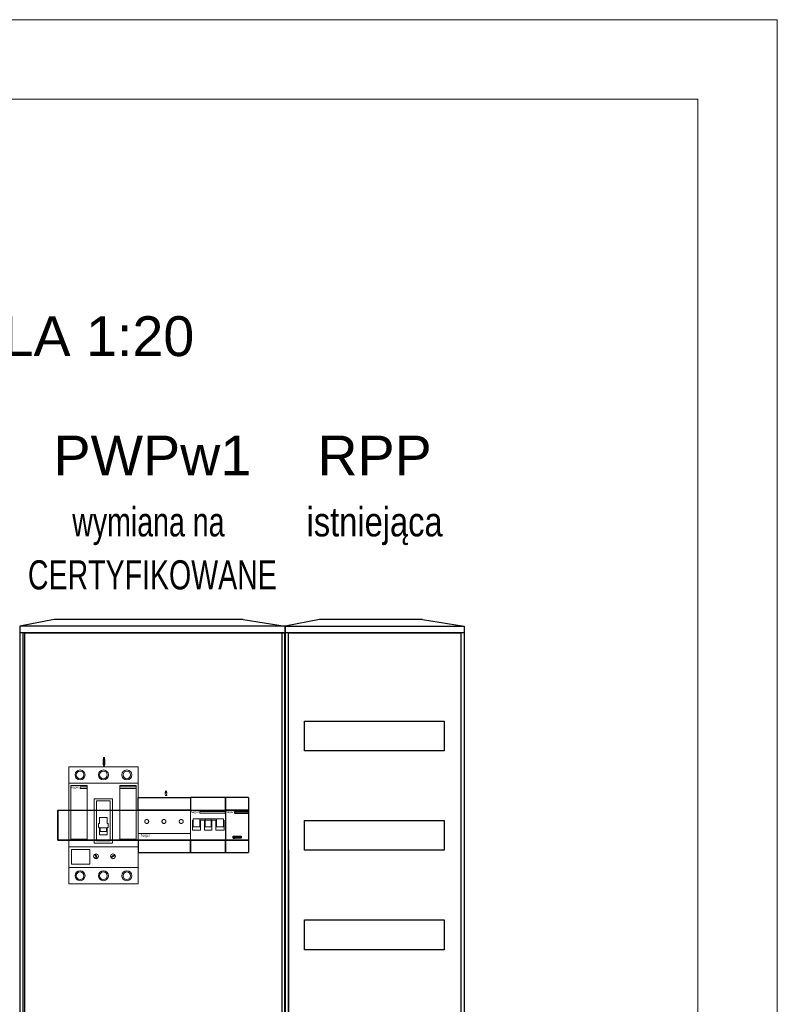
# Model space of a CAD drawing. Header units: millimetres. Extents: x -619 to 31, y -3287 to -1340.
# Tile 8 of 8: x -26 to 31, y -1414 to -1340. Entities that reach past the tile are written whole.
import ezdxf
from ezdxf.enums import TextEntityAlignment as Align

# ---------------------------------------------------------------- set-up
doc = ezdxf.new("R2010")
doc.units = ezdxf.units.MM
doc.header["$LTSCALE"] = 0.2
doc.layers.get('0').update_dxf_attribs({"lineweight": 18})
for name, color, linetype, lineweight in [('1', 1, 'Continuous', 35), ('2DE_OBP_Hager-Apparatus', 7, 'Continuous', 18), ('EL_TABELKA', 100, 'Continuous', 15)]:
    doc.layers.add(name, color=color, linetype=linetype, lineweight=lineweight)
for name, color, linetype in [('2DE_TXTNUM', 11, 'Continuous'), ('2DE_TXTORD', 41, 'Continuous'), ('CP_HIDDE_APPARATUS', 7, 'Continuous'), ('RUSZT', 7, 'Continuous'), ('SPÓD_EL-MODUŁOWYCH', 7, 'Continuous'), ('w0', 7, 'Continuous'), ('WIDOK_EL_MODUŁ', 7, 'Continuous'), ('WIDOK_ZABUDOWY', 7, 'Continuous')]:
    doc.layers.add(name, color=color, linetype=linetype)
doc.styles.add('CP_ATTR', font='ROMANS.SHX')
doc.styles.add('CP_ELATT', font='SIMPLEX.SHX')
doc.styles.add('SIERADZKI', font='arial.ttf')
doc.styles.add('STYLE133', font='ariali.ttf')
doc.styles.add('WMF-ARIAL0', font='arial.ttf')

# ---------------------------------------------------------------- blocks, each defined once
blk = doc.blocks.new('rpp')
for p, q in [((5.18, 193.5), (0, 192.5)), ((20.7, 193.5), (5.18, 193.5)), ((20.7, 193.5), (27, 192.5)), ((0, 152.5), (0, 192.5)), ((0, 192.5), (27, 192.5)), ((27, 192.5), (27, 112.5)), ((27, 192.5), (27, 112.5)), ((27, 192.5), (27, 112.5)), ((27, 191.5), (0, 191.5)), ((0.5, 153.5), (0.5, 191.5)), ((26.5, 191.5), (26.5, 113.5)), ((0.5, 158.79), (0.5, 113.5)), ((0.5, 153.5), (0.5, 113.5)), ((0, 152.5), (0, 112.5))]:
    blk.add_line(p, q)
at = {"layer": 'w0'}
blk.add_lwpolyline([(0.5, 191.5), (26.5, 191.5), (26.5, 113.5), (0.5, 113.5)], close=True, dxfattribs=at)
blk.add_lwpolyline([(0.5, 191.5), (26.5, 191.5), (26.5, 113.5), (0.5, 113.5)], close=True, dxfattribs=at)
at = {"layer": 'WIDOK_ZABUDOWY', "color": 0, "linetype": 'Continuous'}
for p, q in [((2.91, 178.2), (23.99, 178.2)), ((2.91, 178.2), (23.99, 178.2)), ((2.91, 173.7), (2.91, 178.2)), ((23.99, 178.2), (23.99, 173.7)), ((23.99, 178.2), (23.99, 173.7)), ((2.91, 174.2), (2.91, 177.7)), ((2.91, 174.7), (2.91, 177.2)), ((23.99, 177.7), (23.99, 174.2)), ((23.99, 177.7), (23.99, 174.2)), ((23.99, 177.2), (23.99, 174.7)), ((23.99, 177.2), (23.99, 174.7)), ((23.99, 173.7), (2.91, 173.7)), ((23.99, 173.7), (2.91, 173.7)), ((2.91, 163.2), (23.99, 163.2)), ((2.91, 163.2), (23.99, 163.2)), ((2.91, 158.7), (2.91, 163.2)), ((2.91, 159.2), (2.91, 162.7)), ((2.91, 159.7), (2.91, 162.2)), ((23.99, 163.2), (23.99, 158.7)), ((23.99, 163.2), (23.99, 158.7)), ((23.99, 162.7), (23.99, 159.2)), ((23.99, 162.7), (23.99, 159.2)), ((23.99, 162.2), (23.99, 159.7)), ((23.99, 162.2), (23.99, 159.7)), ((23.99, 158.7), (2.91, 158.7)), ((23.99, 158.7), (2.91, 158.7)), ((2.91, 148.2), (23.99, 148.2)), ((2.91, 143.7), (2.91, 148.2)), ((2.91, 144.2), (2.91, 147.7)), ((2.91, 144.7), (2.91, 147.2)), ((23.99, 148.2), (23.99, 143.7)), ((23.99, 148.2), (23.99, 143.7)), ((23.99, 147.7), (23.99, 144.2)), ((23.99, 147.7), (23.99, 144.2)), ((23.99, 147.2), (23.99, 144.7)), ((23.99, 147.2), (23.99, 144.7)), ((23.99, 143.7), (2.91, 143.7)), ((23.99, 143.7), (2.91, 143.7))]:
    blk.add_line(p, q, dxfattribs=at)
blk = doc.blocks.new('2de_hager_am_2379_p2345_62')
for p, q in [((0, 0), (0, -127.5)), ((104.5, 0), (0, 0)), ((104.5, -127.5), (104.5, 0)), ((38.5, -23.5), (66.1, -23.5)), ((38.5, -90.5), (38.5, -23.5)), ((42, -27), (62.6, -27)), ((42, -87), (42, -27)), ((62.6, -87), (62.6, -27)), ((66.1, -23.5), (66.1, -90.5)), ((42, -87), (62.6, -87)), ((104.5, -96.1), (0, -96.1)), ((66.1, -90.5), (38.5, -90.5)), ((104.5, -127.5), (0, -127.5))]:
    blk.add_line(p, q)
at = {"linetype": 'Continuous'}
blk.add_line((3, -8.7), (3, -5.7), dxfattribs=at)
at = {"color": 5}
for p, q in [((17, -5.7), (17, -8.2)), ((27.5, -5.7), (17, -5.7)), ((17, -8.2), (27.5, -8.2)), ((101.5, -5.7), (77, -5.7)), ((77, -8.2), (101.5, -8.2))]:
    blk.add_line(p, q, dxfattribs=at)
for points in [[(3, -3.7), (27.5, -3.7), (27.5, -84.8), (3, -84.8)], [(101.5, -3.7), (77, -3.7), (77, -84.8), (101.5, -84.8)], [(4.2, -100.2), (31.6, -100.2), (31.6, -122.1), (4.2, -122.1)], [(41.5, -113.2), (39.6, -108), (40.8, -107.5), (42.8, -112.7)], [(69.3, -109.5), (64.6, -112.4), (63.9, -111.2), (68.6, -108.3)]]:
    blk.add_lwpolyline(points, close=True)
for points in [[(46.4, -61.1), (46.4, -51.8), (58.1, -51.8), (58.1, -61.1)], [(46.4, -66.9), (44.9, -66.9), (44.9, -61.1), (46.4, -61.1)], [(58.1, -66.9), (58.1, -78.1), (46.4, -78.1), (46.4, -66.9)], [(58.1, -61.1), (59.6, -61.1), (59.6, -66.9), (58.1, -66.9)]]:
    blk.add_lwpolyline(points)
at = {"color": 252}
blk.add_lwpolyline([(47.5, -67.7), (57, -67.7), (57, -73.1), (47.5, -73.1)], close=True, dxfattribs=at)
for centre in [(41.1, -110.4), (66.6, -110.4)]:
    blk.add_circle(centre, 3.65)
at = {"layer": 'CP_HIDDE_APPARATUS', "lineweight": 0}
for p, q in [((0, 0), (0, 24.5)), ((104.5, 24.5), (0, 24.5)), ((104.5, 0), (104.5, 24.5)), ((0, -152), (0, -127.5)), ((104.5, -152), (104.5, -127.5)), ((0, -152), (104.5, -152))]:
    blk.add_line(p, q, dxfattribs=at)
for centre, radius in [((17, 12.3), 7.51), ((17, 12.3), 5.67), ((52.2, 12.3), 7.51), ((52.2, 12.3), 5.67), ((87.5, 12.3), 7.51), ((87.5, 12.3), 5.67), ((17, -139.7), 7.51), ((52.2, -139.7), 7.51), ((87.5, -139.7), 7.51), ((17, -139.7), 5.67), ((52.2, -139.7), 5.67), ((87.5, -139.7), 5.67)]:
    blk.add_circle(centre, radius, dxfattribs=at)
at = {"color": 5, "style": 'STYLE133'}
blk.add_text('hager', height=3.33, dxfattribs=at).set_placement((3.6, -4.7), align=Align.TOP_LEFT)
at = {"linetype": 'ByBlock', "style": 'CP_ATTR', "flags": 9}
for tag in ['NAME', 'NUMBER', 'GROUP', 'ARTICLE', 'PRODUCT-TYPE', 'PRODUCER', 'VOLTAGE', 'POWER', 'CHARACTER', 'OTHER', 'DIMS', 'MATERIAL', 'IP', 'WEIGHT']:
    blk.add_attdef(tag, text='', height=0.00005, dxfattribs=at).set_placement((0, 0), align=Align.MIDDLE_LEFT)
at = {"layer": '2DE_TXTNUM', "style": 'CP_ELATT', "width": 0.8}
blk.add_attdef('TAG', (54.3, 25.1), '', height=2.5, rotation=90, dxfattribs=at)
at = {"layer": '2DE_TXTORD', "style": 'CP_ELATT', "width": 0.8, "flags": 1}
blk.add_attdef('ORDER-NO', (45.6, 14.6), '', height=1.7, dxfattribs=at)
blk = doc.blocks.new('2de_hager_am_3206_p3172_56')
for p, q in [((79, 0), (0, 0)), ((0, -35), (0, 0)), ((0, -35), (79, -35)), ((0, -45), (0, -35)), ((79, -35), (0, -35)), ((79, -35), (79, -45)), ((0, -45), (79, -45))]:
    blk.add_line(p, q)
for points in [[(79, -35), (79, 0)], [(16, -17), (16, -16.8), (16, -16.6), (15.9, -16.4), (15.9, -16.2), (15.9, -16.1), (15.8, -15.9), (15.7, -15.7), (15.6, -15.5), (15.5, -15.4), (15.4, -15.2), (15.3, -15.1), (15.2, -14.9), (15, -14.8), (14.9, -14.7), (14.7, -14.6), (14.6, -14.5), (14.4, -14.4), (14.2, -14.3), (14.1, -14.2), (13.9, -14.1), (13.7, -14.1), (13.5, -14), (13.3, -14), (13.1, -14), (13, -14), (12.8, -14), (12.6, -14), (12.4, -14.1), (12.2, -14.1), (12, -14.2), (11.8, -14.2), (11.7, -14.3), (11.5, -14.4), (11.3, -14.5), (11.2, -14.6), (11, -14.7), (10.9, -14.9), (10.8, -15), (10.6, -15.1), (10.5, -15.3), (10.4, -15.5), (10.3, -15.6), (10.3, -15.8), (10.2, -16), (10.1, -16.2), (10.1, -16.3), (10, -16.5), (10, -16.7), (10, -16.9), (10, -17.1), (10, -17.3), (10, -17.5), (10.1, -17.7), (10.1, -17.8), (10.2, -18), (10.3, -18.2), (10.3, -18.4), (10.4, -18.5), (10.5, -18.7), (10.6, -18.9), (10.8, -19), (10.9, -19.1), (11, -19.3), (11.2, -19.4), (11.3, -19.5), (11.5, -19.6), (11.7, -19.7), (11.8, -19.8), (12, -19.8), (12.2, -19.9), (12.4, -19.9), (12.6, -20), (12.8, -20), (13, -20), (13.1, -20), (13.3, -20), (13.5, -20), (13.7, -19.9), (13.9, -19.9), (14.1, -19.8), (14.2, -19.7), (14.4, -19.6), (14.6, -19.5), (14.7, -19.4), (14.9, -19.3), (15, -19.2), (15.2, -19.1), (15.3, -18.9), (15.4, -18.8), (15.5, -18.6), (15.6, -18.5), (15.7, -18.3), (15.8, -18.1), (15.9, -17.9), (15.9, -17.8), (15.9, -17.6), (16, -17.4), (16, -17.2), (16, -17)], [(42, -17), (42, -16.8), (42, -16.6), (41.9, -16.4), (41.9, -16.2), (41.9, -16.1), (41.8, -15.9), (41.7, -15.7), (41.6, -15.5), (41.5, -15.4), (41.4, -15.2), (41.3, -15.1), (41.2, -14.9), (41, -14.8), (40.9, -14.7), (40.7, -14.6), (40.6, -14.5), (40.4, -14.4), (40.2, -14.3), (40.1, -14.2), (39.9, -14.1), (39.7, -14.1), (39.5, -14), (39.3, -14), (39.1, -14), (39, -14), (38.8, -14), (38.6, -14), (38.4, -14.1), (38.2, -14.1), (38, -14.2), (37.8, -14.2), (37.7, -14.3), (37.5, -14.4), (37.3, -14.5), (37.2, -14.6), (37, -14.7), (36.9, -14.9), (36.8, -15), (36.6, -15.1), (36.5, -15.3), (36.4, -15.5), (36.3, -15.6), (36.3, -15.8), (36.2, -16), (36.1, -16.2), (36.1, -16.3), (36, -16.5), (36, -16.7), (36, -16.9), (36, -17.1), (36, -17.3), (36, -17.5), (36.1, -17.7), (36.1, -17.8), (36.2, -18), (36.3, -18.2), (36.3, -18.4), (36.4, -18.5), (36.5, -18.7), (36.6, -18.9), (36.8, -19), (36.9, -19.1), (37, -19.3), (37.2, -19.4), (37.3, -19.5), (37.5, -19.6), (37.7, -19.7), (37.8, -19.8), (38, -19.8), (38.2, -19.9), (38.4, -19.9), (38.6, -20), (38.8, -20), (39, -20), (39.1, -20), (39.3, -20), (39.5, -20), (39.7, -19.9), (39.9, -19.9), (40.1, -19.8), (40.2, -19.7), (40.4, -19.6), (40.6, -19.5), (40.7, -19.4), (40.9, -19.3), (41, -19.2), (41.2, -19.1), (41.3, -18.9), (41.4, -18.8), (41.5, -18.6), (41.6, -18.5), (41.7, -18.3), (41.8, -18.1), (41.9, -17.9), (41.9, -17.8), (41.9, -17.6), (42, -17.4), (42, -17.2), (42, -17)], [(68, -17), (68, -16.8), (68, -16.6), (67.9, -16.4), (67.9, -16.2), (67.9, -16.1), (67.8, -15.9), (67.7, -15.7), (67.6, -15.5), (67.5, -15.4), (67.4, -15.2), (67.3, -15.1), (67.2, -14.9), (67, -14.8), (66.9, -14.7), (66.7, -14.6), (66.6, -14.5), (66.4, -14.4), (66.2, -14.3), (66.1, -14.2), (65.9, -14.1), (65.7, -14.1), (65.5, -14), (65.3, -14), (65.1, -14), (65, -14), (64.8, -14), (64.6, -14), (64.4, -14.1), (64.2, -14.1), (64, -14.2), (63.8, -14.2), (63.7, -14.3), (63.5, -14.4), (63.3, -14.5), (63.2, -14.6), (63, -14.7), (62.9, -14.9), (62.8, -15), (62.6, -15.1), (62.5, -15.3), (62.4, -15.5), (62.3, -15.6), (62.3, -15.8), (62.2, -16), (62.1, -16.2), (62.1, -16.3), (62, -16.5), (62, -16.7), (62, -16.9), (62, -17.1), (62, -17.3), (62, -17.5), (62.1, -17.7), (62.1, -17.8), (62.2, -18), (62.3, -18.2), (62.3, -18.4), (62.4, -18.5), (62.5, -18.7), (62.6, -18.9), (62.8, -19), (62.9, -19.1), (63, -19.3), (63.2, -19.4), (63.3, -19.5), (63.5, -19.6), (63.7, -19.7), (63.8, -19.8), (64, -19.8), (64.2, -19.9), (64.4, -19.9), (64.6, -20), (64.8, -20), (65, -20), (65.1, -20), (65.3, -20), (65.5, -20), (65.7, -19.9), (65.9, -19.9), (66.1, -19.8), (66.2, -19.7), (66.4, -19.6), (66.6, -19.5), (66.7, -19.4), (66.9, -19.3), (67, -19.2), (67.2, -19.1), (67.3, -18.9), (67.4, -18.8), (67.5, -18.6), (67.6, -18.5), (67.7, -18.3), (67.8, -18.1), (67.9, -17.9), (67.9, -17.8), (67.9, -17.6), (68, -17.4), (68, -17.2), (68, -17)]]:
    blk.add_lwpolyline(points)
at = {"layer": 'CP_HIDDE_APPARATUS'}
for p, q in [((0, -45), (0, -64)), ((0, -45), (79, -45)), ((79, -64), (79, -45)), ((0, -64), (79, -64))]:
    blk.add_line(p, q, dxfattribs=at)
blk.add_lwpolyline([(0, 19), (79, 19), (79, 0), (0, 0)], close=True, dxfattribs=at)
at = {"color": 5, "lineweight": 0, "style": 'WMF-ARIAL0'}
blk.add_text('hager', height=4, dxfattribs=at).set_placement((4, -40))
at = {"linetype": 'ByBlock', "style": 'CP_ATTR', "flags": 9}
for tag in ['NAME', 'NUMBER', 'GROUP', 'ARTICLE', 'PRODUCT-TYPE', 'PRODUCER', 'VOLTAGE', 'POWER', 'CHARACTER', 'OTHER', 'DIMS', 'MATERIAL', 'IP', 'WEIGHT']:
    blk.add_attdef(tag, text='', height=0.00005, dxfattribs=at).set_placement((0, 0), align=Align.MIDDLE_LEFT)
at = {"layer": '2DE_TXTNUM', "style": 'CP_ELATT', "width": 0.8}
blk.add_attdef('TAG', (43.3, 21.6), '', height=2.5, rotation=90, dxfattribs=at)
at = {"layer": '2DE_TXTORD', "style": 'CP_ELATT', "width": 0.8, "flags": 1}
blk.add_attdef('ORDER-NO', (34.5, 11.1), '', height=1.7, dxfattribs=at)
blk = doc.blocks.new('2de_hager_am_3476_p3434_2')
for p, q in [((52.5, 0), (0, 0)), ((0, 0), (0, -45)), ((52.5, 0), (52.5, -2)), ((52.5, -4.5), (52.5, -45)), ((3, -15), (3, -30)), ((15.1, -30), (15.1, -15)), ((15.1, -30), (15.1, -15)), ((21.2, -15), (21.2, -30)), ((32.3, -30), (32.3, -15)), ((32.3, -30), (32.3, -15)), ((38.4, -15), (38.4, -30)), ((50.5, -30), (50.5, -15)), ((50.5, -30), (50.5, -15)), ((3, -30), (15.1, -30)), ((3, -30), (15.1, -30)), ((21.2, -30), (32.3, -30)), ((21.2, -30), (32.3, -30)), ((38.4, -30), (50.5, -30)), ((38.4, -30), (50.5, -30)), ((0, -45), (52.5, -45)), ((0, -45), (52.5, -45))]:
    blk.add_line(p, q)
at = {"color": 0, "linetype": 'Continuous'}
blk.add_line((52.5, 0), (0, 0), dxfattribs=at)
at = {"linetype": 'Continuous'}
for p, q in [((0, -5), (0, -2)), ((52.5, -4.5), (52.5, -2))]:
    blk.add_line(p, q, dxfattribs=at)
at = {"color": 8, "linetype": 'Continuous'}
for p, q in [((14.1, -13), (4, -13)), ((14.1, -13), (4, -13)), ((4, -13), (4, -25)), ((14.1, -13), (39.4, -13)), ((14.1, -13), (39.4, -13)), ((14.1, -25), (14.1, -13)), ((14.1, -25), (14.1, -13)), ((14.1, -15), (14.1, -13)), ((31.3, -13), (22.2, -13)), ((31.3, -13), (22.2, -13)), ((22.2, -13), (22.2, -25)), ((31.3, -25), (31.3, -13)), ((31.3, -25), (31.3, -13)), ((49.5, -13), (39.4, -13)), ((49.5, -13), (39.4, -13)), ((39.4, -13), (39.4, -25)), ((39.4, -13), (39.4, -15)), ((39.4, -13), (39.4, -15)), ((49.5, -25), (49.5, -13)), ((49.5, -25), (49.5, -13)), ((4, -25), (14.1, -25)), ((4, -25), (14.1, -25)), ((39.4, -15), (14.1, -15)), ((39.4, -15), (14.1, -15)), ((32.3, -15), (21.2, -15)), ((32.3, -15), (21.2, -15)), ((22.2, -25), (31.3, -25)), ((22.2, -25), (31.3, -25)), ((39.4, -25), (49.5, -25)), ((39.4, -25), (49.5, -25))]:
    blk.add_line(p, q, dxfattribs=at)
at = {"color": 5}
for p, q in [((14, -2), (14, -4.5)), ((52.5, -2), (14, -2)), ((14, -4.5), (52.5, -4.5))]:
    blk.add_line(p, q, dxfattribs=at)
at = {"color": 5, "linetype": 'Continuous'}
blk.add_line((52.5, -4.5), (52.5, -2), dxfattribs=at)
at = {"layer": 'CP_HIDDE_APPARATUS'}
for p, q in [((0, 19), (0, 0)), ((52.5, 19), (0, 19)), ((52.5, 19), (0, 19)), ((52.5, 0), (52.5, 19)), ((0, -45), (0, -64)), ((52.5, -64), (52.5, -45)), ((0, -64), (52.5, -64)), ((0, -64), (52.5, -64))]:
    blk.add_line(p, q, dxfattribs=at)
at = {"color": 5, "style": 'STYLE133'}
blk.add_text('hager', height=3.33, dxfattribs=at).set_placement((0.6, -1), align=Align.TOP_LEFT)
at = {"linetype": 'ByBlock', "style": 'CP_ATTR', "flags": 9}
for tag in ['NAME', 'NUMBER', 'GROUP', 'ARTICLE', 'PRODUCT-TYPE', 'PRODUCER', 'VOLTAGE', 'POWER', 'CHARACTER', 'OTHER', 'DIMS', 'MATERIAL', 'IP', 'WEIGHT']:
    blk.add_attdef(tag, text='', height=0.00005, dxfattribs=at).set_placement((0, 0), align=Align.MIDDLE_LEFT)
at = {"layer": '2DE_TXTNUM', "style": 'CP_ELATT', "width": 0.8}
blk.add_attdef('TAG', (28.3, 19.6), '', height=2.5, rotation=90, dxfattribs=at)
at = {"layer": '2DE_TXTORD', "style": 'CP_ELATT', "width": 0.8, "flags": 1}
blk.add_attdef('ORDER-NO', (19.6, 9.1), '', height=1.7, dxfattribs=at)
blk = doc.blocks.new('Stycznik_ES_2P-20A')
at = {"layer": 'WIDOK_EL_MODUŁ'}
blk.add_hatch(color=5, dxfattribs=at).paths.add_polyline_path([(3.5, -0.44), (3.5, -0.2), (1.37, -0.2), (1.37, -0.44)])
h = blk.add_hatch(dxfattribs=at)
h.set_pattern_fill('ANSI37', color=8, scale=0.0075, style=0)
h.set_pattern_definition([(44.169684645, (-3292.9019555, -10572.2306373), (-0.00068241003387, 0.00066291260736), []), (135.830315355, (-3292.9019555, -10572.2306373), (-0.00068241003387, -0.00066291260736), [])])
h.paths.add_polyline_path([(1.2, -3.94), (1.2, -4.21), (2.41, -4.21), (2.41, -3.94)])
at = {"layer": 'SPÓD_EL-MODUŁOWYCH', "linetype": 'Continuous'}
for p, q in [((3.5, 1.9), (0, 1.9)), ((1.75, 1.9), (0, 1.9)), ((0, -6.4), (3.5, -6.4)), ((0, -6.4), (1.75, -6.4))]:
    blk.add_line(p, q, dxfattribs=at)
at = {"layer": 'SPÓD_EL-MODUŁOWYCH'}
for p, q in [((0, 1.9), (0, 0)), ((3.5, 1.9), (3.5, 0)), ((0, -4.5), (0, -6.4)), ((3.5, -4.5), (3.5, -6.4))]:
    blk.add_line(p, q, dxfattribs=at)
at = {"layer": 'WIDOK_EL_MODUŁ', "linetype": 'Continuous'}
for p, q in [((0, 0), (0, -4.5)), ((3.5, 0), (0, 0)), ((0, -0.5), (0, -0.2)), ((0, -4.5), (3.5, -4.5)), ((0, -4.5), (1.75, -4.5))]:
    blk.add_line(p, q, dxfattribs=at)
at = {"layer": 'WIDOK_EL_MODUŁ', "color": 0, "linetype": 'Continuous'}
blk.add_line((1.75, 0), (0, 0), dxfattribs=at)
at = {"layer": 'WIDOK_EL_MODUŁ'}
for p, q in [((3.5, -0.2), (3.5, 0)), ((3.5, -0.44), (3.5, -4.5))]:
    blk.add_line(p, q, dxfattribs=at)
at = {"layer": 'WIDOK_EL_MODUŁ', "color": 5}
for p, q in [((1.37, -0.2), (1.37, -0.44)), ((1.37, -0.2), (3.5, -0.2)), ((1.37, -0.44), (3.5, -0.44)), ((3.5, -0.44), (3.5, -0.2))]:
    blk.add_line(p, q, dxfattribs=at)
at = {"layer": 'WIDOK_EL_MODUŁ', "color": 8}
for p, q in [((1.2, -4.21), (1.2, -3.94)), ((1.2, -3.94), (2.41, -3.94)), ((2.41, -4.21), (1.2, -4.21)), ((2.41, -3.94), (2.41, -4.21))]:
    blk.add_line(p, q, dxfattribs=at)
at = {"layer": 'WIDOK_EL_MODUŁ', "color": 5, "style": 'STYLE133'}
blk.add_text('hager', height=0.333, dxfattribs=at).set_placement((0.06, -0.1), align=Align.TOP_LEFT)
blk = doc.blocks.new('wp1')
for p, q in [((5.18, 193.5), (0, 192.5)), ((33.7, 193.5), (5.18, 193.5)), ((33.7, 193.5), (40, 192.5)), ((0, 192.5), (0, 112.5)), ((0, 192.5), (0, 112.5)), ((40, 192.5), (0, 192.5)), ((0, 192.5), (0, 112.5)), ((40, 192.5), (40, 112.5)), ((40, 191.5), (0, 191.5)), ((0.5, 113.5), (0.5, 191.5)), ((39.5, 191.5), (39.5, 113.5))]:
    blk.add_line(p, q)
at = {"layer": 'w0'}
blk.add_line((6.06, 191.51), (16.06, 191.51), dxfattribs=at)
blk.add_lwpolyline([(0.77, 191.5), (39.94, 191.5), (39.94, 113.5), (0.77, 113.5)], close=True, dxfattribs=at)
at = {"layer": 'WIDOK_ZABUDOWY'}
for p, q in [((5.77, 164.75), (13.32, 164.75)), ((13.32, 164.75), (34.5, 164.75)), ((5.77, 160.25), (13.32, 160.25)), ((13.32, 160.25), (34.5, 160.25))]:
    blk.add_line(p, q, dxfattribs=at)
at = {"layer": 'WIDOK_ZABUDOWY', "linetype": 'Continuous'}
for p, q in [((5.77, 164.75), (5.77, 160.25)), ((5.77, 160.25), (5.77, 164.75)), ((5.77, 160.25), (5.77, 164.75)), ((34.5, 164.75), (34.5, 160.25)), ((34.5, 160.25), (5.77, 160.25)), ((34.5, 160.25), (5.77, 160.25)), ((34.46, 160.25), (5.77, 160.25)), ((34.46, 160.25), (5.77, 160.25))]:
    blk.add_line(p, q, dxfattribs=at)
at = {"layer": '1'}
blk.add_blockref('Stycznik_ES_2P-20A', (31, 164.75), dxfattribs=at)
at = {"layer": '2DE_OBP_Hager-Apparatus', "xscale": 0.1, "yscale": 0.1, "zscale": 0.1}
for name, p, values in [('2de_hager_am_2379_p2345_62', (7.4, 168.84), {'TAG': 'HCB250H'}), ('2de_hager_am_3206_p3172_56', (17.85, 164.75), {'TAG': 'L73M'})]:
    blk.add_blockref(name, p, dxfattribs=at).add_auto_attribs(values)
blk.add_blockref('2de_hager_am_3476_p3434_2', (25.75, 164.75), dxfattribs=at)

msp = doc.modelspace()

# ---------------------------------------------------------------- linework, layer by layer
at = {"layer": 'EL_TABELKA'}
for points in [[(-468.803, -1636.836), (31.197, -1636.836), (31.197, -1339.836), (-468.803, -1339.836)], [(-443.803, -1630.836), (25.197, -1630.836), (25.197, -1345.836), (-443.803, -1345.836)]]:
    msp.add_lwpolyline(points, close=True, dxfattribs=at)

# ---------------------------------------------------------------- block references
at = {"layer": 'RUSZT', "xscale": 0.5, "yscale": 0.5, "zscale": 0.5}
for name, p in [('wp1', (-25.907, -1481.824)), ('rpp', (-5.907, -1481.824))]:
    msp.add_blockref(name, p, dxfattribs=at)

# ---------------------------------------------------------------- texts
at = {"layer": '1', "style": 'SIERADZKI'}
for s, p in [('WIDOK ZESTAWU ZŁĄCZOWEGO - SKALA 1:20', (-59.435, -1363.701)), ('PWPw1', (-15.907, -1372.701)), ('RPP', (0.843, -1372.701))]:
    msp.add_text(s, height=3, dxfattribs=at).set_placement(p, align=Align.MIDDLE_CENTER)
for s, width, p in [('wymiana na ', 0.7, (-15.907, -1377.701)), ('istniejąca', 0.8, (0.843, -1377.701)), ('CERTYFIKOWANE', 0.7, (-15.907, -1381.701))]:
    msp.add_text(s, height=2.2, dxfattribs=dict(at, width=width)).set_placement(p, align=Align.MIDDLE_CENTER)

doc.saveas('drawing.dxf')
